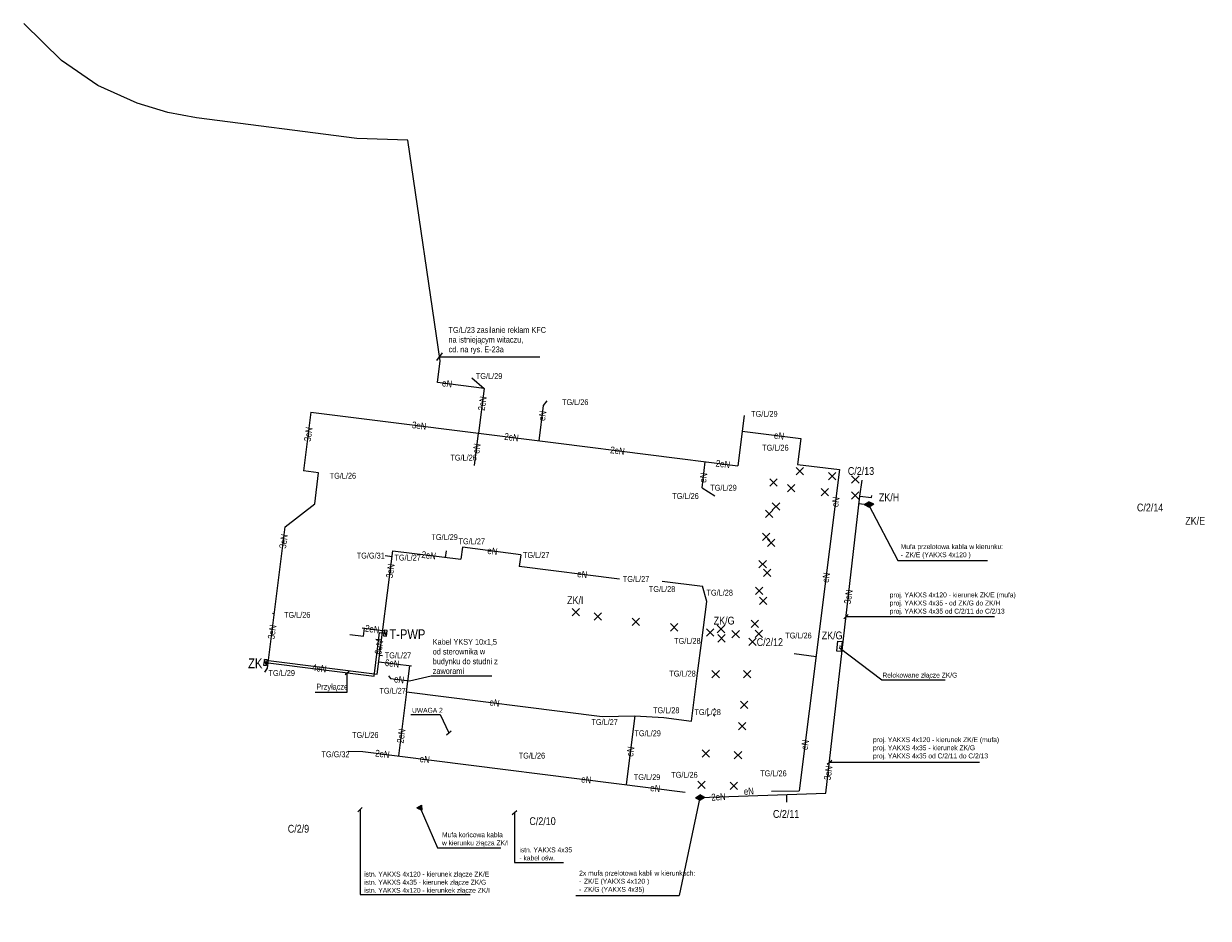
# Model space of a CAD drawing. Header units: millimetres. Extents: x 6564588 to 6565104, y 5715802 to 5716577.
# Tile 1 of 3: x 6564812 to 6564934, y 5715898 to 5715990. Entities that reach past the tile are written whole.
import ezdxf
from ezdxf.enums import TextEntityAlignment as Align

# ---------------------------------------------------------------- set-up
doc = ezdxf.new("R2010")
doc.units = ezdxf.units.MM
for name, color, linetype in [('E-demontaże', 6, 'Continuous'), ('E-rys_GDDKiA', 6, 'Continuous'), ('E-rys_sieci_nn_Amrest', 10, 'Continuous'), ('E-txt_GDDKiA', 3, 'Continuous'), ('E-txt_sieci_nn_Amrest', 151, 'Continuous')]:
    doc.layers.add(name, color=color, linetype=linetype)
doc.styles.add('MtXpl_Arial_Narrow', font='ARIALN.TTF')
doc.styles.get("Standard").update_dxf_attribs({"font": 'arial.ttf'})

# ---------------------------------------------------------------- blocks, each defined once
blk = doc.blocks.new('US18')
at = {"color": 0, "linetype": 'Continuous', "lineweight": 13}
for p, q in [((-0.5, -0.25), (-0.5, 0.25)), ((-0.5, 0.25), (0.5, 0.25)), ((0.5, -0.25), (0.5, 0.25)), ((-0.5, -0.25), (0.5, -0.25))]:
    blk.add_line(p, q, dxfattribs=at)

msp = doc.modelspace()

# ---------------------------------------------------------------- hatches: boundary and pattern name
at = {"layer": 'E-demontaże'}
h = msp.add_hatch(color=256, dxfattribs=at)
h.dxf.hatch_style = 1
h.paths.add_polyline_path([(6564852.64, 5715909), (6564853.12, 5715909.29), (6564853.14, 5715908.75)])
at = {"layer": 'E-rys_GDDKiA'}
h = msp.add_hatch(color=256, dxfattribs=at)
h.dxf.hatch_style = 1
h.paths.add_polyline_path([(6564898.58, 5715940.16), (6564899.06, 5715940.44), (6564899.56, 5715940.19), (6564899.08, 5715939.9)])
h = msp.add_hatch(color=256, dxfattribs=at)
h.dxf.hatch_style = 1
h.paths.add_polyline_path([(6564881.24, 5715910.03), (6564881.72, 5715910.32), (6564882.22, 5715910.07), (6564881.74, 5715909.78)])

# ---------------------------------------------------------------- linework, layer by layer
at = {"layer": 'E-demontaże'}
for p, q in [((6564891.6, 5715943.97), (6564892.36, 5715943.21)), ((6564891.6, 5715943.21), (6564892.36, 5715943.97)), ((6564894.9, 5715943.45), (6564895.66, 5715942.69)), ((6564894.9, 5715942.69), (6564895.66, 5715943.45)), ((6564897.29, 5715943.11), (6564898.05, 5715942.35)), ((6564897.29, 5715942.35), (6564898.05, 5715943.11)), ((6564888.88, 5715942.8), (6564889.64, 5715942.04)), ((6564888.88, 5715942.04), (6564889.64, 5715942.8)), ((6564890.69, 5715942.21), (6564891.45, 5715941.45)), ((6564890.69, 5715941.45), (6564891.45, 5715942.21)), ((6564894.17, 5715941.81), (6564894.93, 5715941.05)), ((6564894.17, 5715941.05), (6564894.93, 5715941.81)), ((6564897.26, 5715941.46), (6564898.02, 5715940.7)), ((6564897.26, 5715940.7), (6564898.02, 5715941.46)), ((6564888.45, 5715939.57), (6564889.21, 5715938.81)), ((6564888.45, 5715938.81), (6564889.21, 5715939.57)), ((6564889.14, 5715940.33), (6564889.9, 5715939.57)), ((6564889.14, 5715939.57), (6564889.9, 5715940.33)), ((6564888.14, 5715937.22), (6564888.9, 5715936.46)), ((6564888.14, 5715936.46), (6564888.9, 5715937.22)), ((6564888.64, 5715936.6), (6564889.4, 5715935.84)), ((6564888.64, 5715935.84), (6564889.4, 5715936.6)), ((6564887.77, 5715934.41), (6564888.53, 5715933.65)), ((6564887.77, 5715933.65), (6564888.53, 5715934.41)), ((6564888.22, 5715933.53), (6564888.98, 5715932.77)), ((6564888.22, 5715932.77), (6564888.98, 5715933.53)), ((6564887.41, 5715931.67), (6564888.17, 5715930.91)), ((6564887.41, 5715930.91), (6564888.17, 5715931.67)), ((6564887.83, 5715930.63), (6564888.59, 5715929.87)), ((6564887.83, 5715929.87), (6564888.59, 5715930.63)), ((6564868.59, 5715929.48), (6564869.35, 5715928.72)), ((6564868.59, 5715928.72), (6564869.35, 5715929.48)), ((6564870.85, 5715929.03), (6564871.61, 5715928.27)), ((6564870.85, 5715928.27), (6564871.61, 5715929.03)), ((6564874.74, 5715928.48), (6564875.5, 5715927.72)), ((6564874.74, 5715927.72), (6564875.5, 5715928.48)), ((6564878.69, 5715927.92), (6564879.45, 5715927.16)), ((6564878.69, 5715927.16), (6564879.45, 5715927.92)), ((6564882.37, 5715927.39), (6564883.13, 5715926.63)), ((6564882.37, 5715926.63), (6564883.13, 5715927.39)), ((6564883.49, 5715927.75), (6564884.25, 5715926.99)), ((6564883.49, 5715926.99), (6564884.25, 5715927.75)), ((6564885, 5715927.23), (6564885.76, 5715926.47)), ((6564885, 5715926.47), (6564885.76, 5715927.23)), ((6564886.96, 5715928.27), (6564887.72, 5715927.51)), ((6564886.96, 5715927.51), (6564887.72, 5715928.27)), ((6564887.38, 5715927.24), (6564888.14, 5715926.48)), ((6564887.38, 5715926.48), (6564888.14, 5715927.24)), ((6564883.53, 5715926.79), (6564884.29, 5715926.03)), ((6564883.53, 5715926.03), (6564884.29, 5715926.79)), ((6564886.72, 5715926.44), (6564887.48, 5715925.68)), ((6564886.72, 5715925.68), (6564887.48, 5715926.44)), ((6564882.94, 5715923.12), (6564883.7, 5715922.36)), ((6564882.94, 5715922.36), (6564883.7, 5715923.12)), ((6564886.19, 5715923.12), (6564886.95, 5715922.36)), ((6564886.19, 5715922.36), (6564886.95, 5715923.12)), ((6564885.88, 5715919.96), (6564886.64, 5715919.2)), ((6564885.88, 5715919.2), (6564886.64, 5715919.96)), ((6564882.47, 5715919.19), (6564883.23, 5715918.43)), ((6564882.47, 5715918.43), (6564883.23, 5715919.19)), ((6564885.66, 5715917.77), (6564886.42, 5715917.01)), ((6564885.66, 5715917.01), (6564886.42, 5715917.77)), ((6564881.92, 5715914.96), (6564882.68, 5715914.2)), ((6564881.92, 5715914.2), (6564882.68, 5715914.96)), ((6564885.24, 5715914.79), (6564886, 5715914.03)), ((6564885.24, 5715914.03), (6564886, 5715914.79)), ((6564881.49, 5715911.74), (6564882.25, 5715910.98)), ((6564881.49, 5715910.98), (6564882.25, 5715911.74)), ((6564884.8, 5715911.65), (6564885.56, 5715910.89)), ((6564884.8, 5715910.89), (6564885.56, 5715911.65)), ((6564853.12, 5715909.29), (6564853.14, 5715908.75))]:
    msp.add_line(p, q, dxfattribs=at)
at = {"layer": 'E-rys_GDDKiA'}
for p, q in [((6564898.13, 5715941.02), (6564898.36, 5715942.66)), ((6564894.64, 5715910.52), (6564898.13, 5715941.02)), ((6564898.13, 5715941.02), (6564899.34, 5715940.88)), ((6564899.34, 5715940.88), (6564899.35, 5715941.08)), ((6564898.58, 5715940.16), (6564898.04, 5715940.22)), ((6564898.58, 5715940.16), (6564899.06, 5715940.44)), ((6564898.58, 5715940.16), (6564899.08, 5715939.9)), ((6564899.56, 5715940.19), (6564899.06, 5715940.44)), ((6564899.56, 5715940.19), (6564899.08, 5715939.9)), ((6564896.37, 5715925.58), (6564896.04, 5715925.59)), ((6564881.24, 5715910.03), (6564881.72, 5715910.32)), ((6564881.24, 5715910.03), (6564881.74, 5715909.78)), ((6564881.7, 5715910.05), (6564894.64, 5715910.52)), ((6564882.22, 5715910.07), (6564881.72, 5715910.32)), ((6564882.22, 5715910.07), (6564881.74, 5715909.78)), ((6564890.65, 5715909.59), (6564890.64, 5715910.37)), ((6564852.64, 5715909), (6564853.12, 5715909.29)), ((6564852.64, 5715909), (6564853.14, 5715908.75))]:
    msp.add_line(p, q, dxfattribs=at)
at = {"layer": 'E-rys_sieci_nn_Amrest'}
for p, q in [((6564854.75, 5715952.7), (6564855.03, 5715954.93)), ((6564858.29, 5715953.18), (6564859.54, 5715952.09)), ((6564859.54, 5715952.09), (6564858.96, 5715947.49)), ((6564865.2, 5715946.71), (6564865.65, 5715950.33)), ((6564865.65, 5715950.33), (6564866.02, 5715950.82)), ((6564841.75, 5715949.65), (6564840.99, 5715943.61)), ((6564841.75, 5715949.65), (6564867.18, 5715946.46)), ((6564886.24, 5715949.29), (6564885.59, 5715944.13)), ((6564858.55, 5715944.16, 6), (6564858.96, 5715947.49)), ((6564892.07, 5715946.94), (6564891.73, 5715944.28)), ((6564867.18, 5715946.46), (6564885.59, 5715944.13)), ((6564881.92, 5715941.87), (6564882.26, 5715944.55)), ((6564891.73, 5715944.28), (6564896.06, 5715943.74)), ((6564842.53, 5715943.41), (6564840.99, 5715943.61)), ((6564842.13, 5715940.21), (6564842.53, 5715943.41)), ((6564896.06, 5715943.74), (6564891.9, 5715910.75)), ((6564881.92, 5715941.87), (6564883.24, 5715941.04)), ((6564839.11, 5715937.86), (6564842.13, 5715940.21)), ((6564837.28, 5715923.33), (6564839.11, 5715937.86)), ((6564857.3, 5715935.76), (6564857.14, 5715934.53)), ((6564863.3, 5715935), (6564857.3, 5715935.76)), ((6564848.56, 5715922.74), (6564850.16, 5715935.41)), ((6564849.38, 5715934.92), (6564850.09, 5715934.83)), ((6564850.16, 5715935.41), (6564857.14, 5715934.53)), ((6564855.63, 5715935.41), (6564855.55, 5715934.73)), ((6564863.3, 5715935), (6564863.15, 5715933.8)), ((6564873.45, 5715932.5), (6564863.15, 5715933.8)), ((6564877.83, 5715932.28), (6564881.98, 5715931.76)), ((6564882.41, 5715930.21), (6564881.98, 5715931.76)), ((6564881.9, 5715926.18), (6564882.41, 5715930.21)), ((6564837.79, 5715928.98), (6564837.99, 5715928.96)), ((6564847, 5715927.49), (6564849.13, 5715927.22)), ((6564847.13, 5715926.62), (6564847.24, 5715927.46)), ((6564849.5, 5715926.63), (6564849.28, 5715927.26)), ((6564845.75, 5715926.79), (6564847.13, 5715926.62)), ((6564848.23, 5715922.52), (6564848.8, 5715927.02)), ((6564848.41, 5715926.34), (6564849.01, 5715926.27)), ((6564848.8, 5715927.02), (6564849.39, 5715926.95)), ((6564881.47, 5715922.82), (6564881.9, 5715926.18)), ((6564849.1, 5715924.61), (6564848.8, 5715924.65)), ((6564891.37, 5715924.85), (6564893.64, 5715924.56)), ((6564837.18, 5715923.61), (6564836.96, 5715924.24)), ((6564837.07, 5715923.92), (6564848.23, 5715922.52)), ((6564837.38, 5715924.15), (6564848.56, 5715922.74)), ((6564848.72, 5715924.01), (6564852.07, 5715923.59)), ((6564848.72, 5715924.01), (6564848.72, 5715924.01)), ((6564851.58, 5715920.93), (6564851.92, 5715923.6)), ((6564837, 5715922.93), (6564837.28, 5715923.33)), ((6564849.72, 5715922.55), (6564849.92, 5715922.29)), ((6564849.92, 5715922.29), (6564851.87, 5715922.05)), ((6564880.85, 5715917.91), (6564881.47, 5715922.82)), ((6564851.58, 5715920.93), (6564850.75, 5715914.33)), ((6564851.58, 5715920.93), (6564871.67, 5715918.39)), ((6564871.67, 5715918.39), (6564875.03, 5715918.46)), ((6564875.03, 5715918.46), (6564874.14, 5715911.38)), ((6564875.03, 5715918.46), (6564878, 5715918.27)), ((6564878, 5715918.27), (6564880.85, 5715917.91)), ((6564845.58, 5715914.82), (6564847.09, 5715914.79)), ((6564847.09, 5715914.79), (6564880.2, 5715910.62)), ((6564889.07, 5715910.72), (6564891.9, 5715910.75))]:
    msp.add_line(p, q, dxfattribs=at)
msp.add_lwpolyline([(6564855.03, 5715954.92), (6564851.69, 5715977.57), (6564846.45, 5715977.76), (6564830, 5715979.87), (6564827.05, 5715980.42), (6564823.9, 5715981.37), (6564819.86, 5715983.19), (6564816.11, 5715985.75), (6564812.24, 5715989.55)], dxfattribs=at)
for points in [[(6564849.5, 5715926.63), (6564849.58, 5715927.23), (6564849.28, 5715927.26), (6564849.21, 5715926.67)], [(6564837.18, 5715923.61), (6564837.26, 5715924.2), (6564836.96, 5715924.24), (6564836.89, 5715923.64)]]:
    msp.add_lwpolyline(points, close=True, dxfattribs=at)
at = {"layer": 'E-txt_GDDKiA'}
for p, q in [((6564896.48, 5715928.43), (6564896.95, 5715928.86)), ((6564855.67, 5715916.5), (6564856.14, 5715916.92)), ((6564894.77, 5715913.47), (6564895.24, 5715913.9)), ((6564846.55, 5715908.59), (6564847.02, 5715909.02)), ((6564862.42, 5715908.3), (6564862.89, 5715908.73))]:
    msp.add_line(p, q, dxfattribs=at)
at = {"layer": 'E-txt_sieci_nn_Amrest'}
for p, q in [((6564854.69, 5715954.96), (6564855.25, 5715955.73)), ((6564845.26, 5715922.68), (6564845.66, 5715923.04)), ((6564845.46, 5715920.88), (6564845.46, 5715922.86)), ((6564842.18, 5715920.88), (6564845.46, 5715920.88))]:
    msp.add_line(p, q, dxfattribs=at)

# ---------------------------------------------------------------- block references
at = {"layer": 'E-rys_GDDKiA', "rotation": 264.232}
msp.add_blockref('US18', (6564896.03, 5715925.6), dxfattribs=at)

# ---------------------------------------------------------------- texts
at = {"layer": 'E-rys_GDDKiA', "style": 'MtXpl_Arial_Narrow'}
for s, rotation, p in [('3eN', 81.6996, (6564896.95, 5715930.68)), ('3eN', 81.6996, (6564894.88, 5715912.58)), ('2eN', 2.9391, (6564883.61, 5715910.12))]:
    msp.add_text(s, height=0.7, rotation=rotation, dxfattribs=at).set_placement(p, align=Align.MIDDLE)
at = {"layer": 'E-rys_sieci_nn_Amrest', "style": 'MtXpl_Arial_Narrow'}
for s, rotation, p in [('eN', 352.8154, (6564855.74, 5715952.58)), ('2eN', 81.6996, (6564859.35, 5715950.53, 0.03)), ('eN', 81.6996, (6564865.52, 5715949.27, 0.03)), ('3eN', 81.6996, (6564841.47, 5715947.37)), ('3eN', 352.8154, (6564852.87, 5715948.26)), ('2eN', 352.8154, (6564862.35, 5715947.07)), ('eN', 81.6996, (6564858.77, 5715945.91, 2.61)), ('2eN', 352.8154, (6564873.24, 5715945.69)), ('2eN', 352.8154, (6564884.07, 5715944.32)), ('eN', 81.6996, (6564882.06, 5715942.91, 0.03)), ('eN', 81.6996, (6564895.64, 5715940.42)), ('3eN', 81.6996, (6564838.93, 5715936.38)), ('eN', 352.8154, (6564860.4, 5715935.37)), ('2eN', 352.8154, (6564853.85, 5715934.94)), ('3eN', 81.6996, (6564849.9, 5715933.34)), ('eN', 352.8154, (6564869.62, 5715932.99)), ('eN', 81.6996, (6564894.66, 5715932.65)), ('3eN', 81.6996, (6564837.75, 5715927.06)), ('2eN', 352.8154, (6564848.05, 5715927.36)), ('6eN', 81.6996, (6564848.73, 5715925.49)), ('4eN', 352.8154, (6564842.61, 5715923.34)), ('6eN', 352.8154, (6564850.09, 5715923.84)), ('eN', 352.8154, (6564860.61, 5715919.79)), ('2eN', 81.6996, (6564851.01, 5715916.38)), ('2eN', 352.8154, (6564849.09, 5715914.54)), ('eN', 81.6996, (6564874.57, 5715914.78)), ('eN', 81.6996, (6564892.5, 5715915.47)), ('eN', 352.8154, (6564853.44, 5715913.99)), ('eN', 352.8154, (6564870.03, 5715911.9)), ('eN', 352.8154, (6564877.12, 5715911.01)), ('eN', 2.9391, (6564886.73, 5715910.7))]:
    msp.add_text(s, height=0.7, rotation=rotation, dxfattribs=at).set_placement(p, align=Align.MIDDLE)
at = {"layer": 'E-txt_GDDKiA', "char_height": 0.8, "width": 0.8111, "attachment_point": 1}
for s, insert in [('{\\fArial Narrow|b0|i0|c0|p34;C\\fArial Narrow|b0|i0|c238|p34;/2/13}', (6564896.9, 5715944)), ('{\\fArial Narrow|b0|i0|c238|p34;ZK/H}', (6564900.09, 5715941.29)), ('{\\fArial Narrow|b0|i0|c0|p34;C\\fArial Narrow|b0|i0|c238|p34;/2/14}', (6564926.6, 5715940.25)), ('{\\fArial Narrow|b0|i0|c238|p34;ZK/E}', (6564931.56, 5715938.88)), ('{\\fArial Narrow|b0|i0|c238|p34;ZK/I}', (6564868.06, 5715930.73)), ('{\\fArial Narrow|b0|i0|c238|p34;ZK/G}', (6564883.12, 5715928.63)), ('{\\fArial Narrow|b0|i0|c238|p34;ZK/G}', (6564894.22, 5715927.11)), ('{\\fArial Narrow|b0|i0|c0|p34;C\\fArial Narrow|b0|i0|c238|p34;/2/12}', (6564887.54, 5715926.42)), ('{\\fArial Narrow|b0|i0|c0|p34;C\\fArial Narrow|b0|i0|c238|p34;/2/11}', (6564889.21, 5715908.77)), ('{\\fArial Narrow|b0|i0|c0|p34;C\\fArial Narrow|b0|i0|c238|p34;/2/10}', (6564864.19, 5715908.03)), ('{\\fArial Narrow|b0|i0|c0|p34;C\\fArial Narrow|b0|i0|c238|p34;/2/9}', (6564839.37, 5715907.25))]:
    msp.add_mtext(s, dxfattribs=dict(at, insert=insert))
at = {"layer": 'E-txt_GDDKiA', "char_height": 0.5, "attachment_point": 1, "bg_fill": 3, "box_fill_scale": 1, "bg_fill_color": 256, "bg_fill_transparency": 0}
for s, insert, width in [('{\\fArial Narrow|b0|i0|c238|p34;Mufa przelotowa kabla w kierunku:\\P\\pxt0.98226;-^IZK/E (YAKXS 4x120 )  }', (6564902.33, 5715936.08), 9.0837), ('{\\fArial Narrow|b0|i0|c238|p34;proj. YAKXS 4x120 - kierunek ZK/E (mufa)\\Pproj. YAKXS 4x35 - od ZK/G do ZK/H\\Pproj. YAKXS 4x35 od C/2/11 do C/2/13 }', (6564901.2, 5715931.12), 11.4076), ('\\pxt0.98226;{\\fArial Narrow|b0|i0|c238|p34;Relokowane złącze ZK/G}', (6564900.45, 5715922.88), 6.4663), ('{\\fArial Narrow|b0|i0|c238|p34;proj. YAKXS 4x120 - kierunek ZK/E (mufa)\\Pproj. YAKXS 4x35 - kierunek ZK/G\\Pproj. YAKXS 4x35 od C/2/11 do C/2/13 }', (6564899.49, 5715916.25), 11.4076), ('{\\fArial Narrow|b0|i0|c238|p34;Mufa końcowa kabla\\Pw kierunku złącza ZK/I  }', (6564855.21, 5715906.48), 5.9622), ('{\\fArial Narrow|b0|i0|c238|p34;istn. YAKXS 4x35 \\P- kabel ośw.}', (6564863.16, 5715904.93), 4.6813), ('{\\fArial Narrow|b0|i0|c238|p34;istn. YAKXS 4x120 - kierunek złącze ZK/E\\Pistn. YAKXS 4x35 - kierunek złącze ZK/G\\Pistn. YAKXS 4x120 - kierunkek złącze ZK/I }', (6564847.22, 5715902.44), 11.4076), ('{\\fArial Narrow|b0|i0|c238|p34;2x mufa przelotowa kabli w kierunkach:\\P\\pxt0.98226;-^IZK/E (YAKXS 4x120 )\\P-^IZK/G (YAKXS 4x35)  }', (6564869.3, 5715902.54), 10.1089)]:
    msp.add_mtext(s, dxfattribs=dict(at, insert=insert, width=width))
at = {"layer": 'E-txt_sieci_nn_Amrest', "char_height": 0.6, "attachment_point": 1, "style": 'MtXpl_Arial_Narrow', "bg_fill": 3, "box_fill_scale": 1, "bg_fill_color": 256, "bg_fill_transparency": 0}
for s, insert, width in [('TG/L/23 zasilanie reklam KFC na istniejącym witaczu,\\Pcd. na rys. E-23a', (6564855.88, 5715958.39), 9.6394), ('TG/L/29', (6564886.97, 5715949.77), 2.4963), ('TG/L/26', (6564888.1, 5715946.29), 2.4963), ('TG/L/26', (6564843.67, 5715943.41), 2.4963), ('TG/L/26', (6564845.97, 5715916.78), 2.4963), ('TG/L/26', (6564887.9, 5715912.84), 2.4963)]:
    msp.add_mtext(s, dxfattribs=dict(at, insert=insert, width=width))
at = {"layer": 'E-txt_sieci_nn_Amrest', "width": 0.8111, "attachment_point": 1}
for s, insert, char_height in [('{\\fArial Narrow|b0|i0|c238|p34;T-PWP}', (6564849.81, 5715927.33), 1), ('{\\fArial Narrow|b0|i0|c238|p34;ZK}', (6564835.29, 5715924.34), 1), ('{\\fArial Narrow|b0|i0|c238|p34;Przyłącze}', (6564842.31, 5715921.74), 0.6)]:
    msp.add_mtext(s, dxfattribs=dict(at, insert=insert, char_height=char_height))

# ---------------------------------------------------------------- next in the draw order: linework, layer by layer
at = {"layer": 'E-rys_sieci_nn_Amrest'}
msp.add_line((6564886.04, 5715947.7), (6564892.07, 5715946.94), dxfattribs=at)
at = {"layer": 'E-txt_GDDKiA'}
for p, q in [((6564899.04, 5715940.08), (6564902.04, 5715934.41)), ((6564902.04, 5715934.41), (6564911.26, 5715934.41)), ((6564896.72, 5715928.64), (6564911.98, 5715928.64)), ((6564896.02, 5715925.47), (6564900.38, 5715922.14)), ((6564900.38, 5715922.14), (6564906.89, 5715922.14)), ((6564895.01, 5715913.69), (6564910.42, 5715913.69)), ((6564881.7, 5715910.05), (6564879.56, 5715900.01)), ((6564852.95, 5715909.01), (6564854.75, 5715904.89)), ((6564846.79, 5715908.8), (6564846.79, 5715900.09)), ((6564862.66, 5715908.51), (6564862.66, 5715903.37)), ((6564854.75, 5715904.89), (6564861.25, 5715904.89)), ((6564862.66, 5715903.37), (6564867.68, 5715903.37)), ((6564846.79, 5715900.09), (6564858.09, 5715900.09)), ((6564868.97, 5715900.01), (6564879.56, 5715900.01))]:
    msp.add_line(p, q, dxfattribs=at)
at = {"layer": 'E-txt_sieci_nn_Amrest'}
msp.add_line((6564854.97, 5715955.34), (6564865.26, 5715955.34), dxfattribs=at)

# ---------------------------------------------------------------- next in the draw order: texts
at = {"layer": 'E-rys_sieci_nn_Amrest', "style": 'MtXpl_Arial_Narrow'}
msp.add_text('eN', height=0.7, rotation=352.8154, dxfattribs=at).set_placement((6564889.84, 5715947.22), align=Align.MIDDLE)
at = {"layer": 'E-txt_GDDKiA', "insert": (6564852.13, 5715919.27), "char_height": 0.5, "width": 2.7827, "attachment_point": 1, "bg_fill": 3, "box_fill_scale": 1, "bg_fill_color": 256, "bg_fill_transparency": 0}
msp.add_mtext('{\\fArial Narrow|b0|i0|c238|p34;UWAGA 2}', dxfattribs=at)
at = {"layer": 'E-txt_sieci_nn_Amrest', "char_height": 0.6, "attachment_point": 1, "style": 'MtXpl_Arial_Narrow', "bg_fill": 3, "box_fill_scale": 1, "bg_fill_color": 256, "bg_fill_transparency": 0}
for s, insert, width in [('TG/L/29', (6564858.69, 5715953.65), 2.4963), ('TG/L/26', (6564867.54, 5715950.97), 2.4963), ('TG/L/26', (6564856.07, 5715945.27), 2.4963), ('TG/L/29', (6564882.77, 5715942.18), 2.4963), ('TG/L/26', (6564878.87, 5715941.33), 2.4963), ('TG/L/27', (6564856.91, 5715936.67), 2.4963), ('TG/G/31', (6564846.45, 5715935.21), 2.4963), ('TG/L/27', (6564850.32, 5715935), 2.4963), ('TG/L/27', (6564863.53, 5715935.27), 2.4963), ('TG/L/27', (6564873.79, 5715932.81), 2.4963), ('TG/L/28', (6564882.38, 5715931.4), 2.4963), ('TG/L/26', (6564838.98, 5715929.12), 2.4963), ('Kabel YKSY 10x1,5 od sterownika w budynku do studni z zaworami', (6564854.26, 5715926.35), 6.4121), ('TG/L/28', (6564879.06, 5715926.45), 2.4963), ('TG/L/26', (6564890.47, 5715927), 2.4963), ('TG/L/27', (6564849.33, 5715924.96), 2.4963), ('TG/L/29', (6564837.39, 5715923.15), 2.4963), ('TG/L/28', (6564878.56, 5715923.09), 2.4963), ('TG/L/27', (6564848.78, 5715921.32), 2.4963), ('TG/L/28', (6564876.89, 5715919.32), 2.4963), ('TG/L/28', (6564881.14, 5715919.13), 2.4963), ('TG/L/27', (6564870.56, 5715918.11), 2.4963), ('TG/L/29', (6564874.98, 5715916.96), 2.4963), ('TG/G/32', (6564842.83, 5715914.8), 2.4963), ('TG/L/26', (6564863.09, 5715914.66), 2.4963), ('TG/L/29', (6564874.92, 5715912.45), 2.4963), ('TG/L/26', (6564878.76, 5715912.69), 2.4963)]:
    msp.add_mtext(s, dxfattribs=dict(at, insert=insert, width=width))

# ---------------------------------------------------------------- next in the draw order: linework, layer by layer
at = {"layer": 'E-rys_sieci_nn_Amrest'}
msp.add_line((6564859.54, 5715952.09), (6564854.75, 5715952.7), dxfattribs=at)
at = {"layer": 'E-txt_GDDKiA'}
for p, q in [((6564852, 5715918.6), (6564855.01, 5715918.6)), ((6564855.01, 5715918.6), (6564855.9, 5715916.71))]:
    msp.add_line(p, q, dxfattribs=at)
at = {"layer": 'E-txt_sieci_nn_Amrest'}
for p, q in [((6564851.87, 5715922.05), (6564854.08, 5715922.55)), ((6564854.08, 5715922.55), (6564860.34, 5715922.55))]:
    msp.add_line(p, q, dxfattribs=at)

# ---------------------------------------------------------------- next in the draw order: texts
at = {"layer": 'E-rys_sieci_nn_Amrest', "style": 'MtXpl_Arial_Narrow'}
msp.add_text('eN', height=0.7, rotation=352.8154, dxfattribs=at).set_placement((6564850.81, 5715922.18), align=Align.MIDDLE)
at = {"layer": 'E-txt_sieci_nn_Amrest', "char_height": 0.6, "width": 2.4963, "attachment_point": 1, "style": 'MtXpl_Arial_Narrow', "bg_fill": 3, "box_fill_scale": 1, "bg_fill_color": 256, "bg_fill_transparency": 0}
for s, insert in [('TG/L/29', (6564854.12, 5715937.11)), ('TG/L/28', (6564876.46, 5715931.77))]:
    msp.add_mtext(s, dxfattribs=dict(at, insert=insert))

doc.saveas('drawing.dxf')
